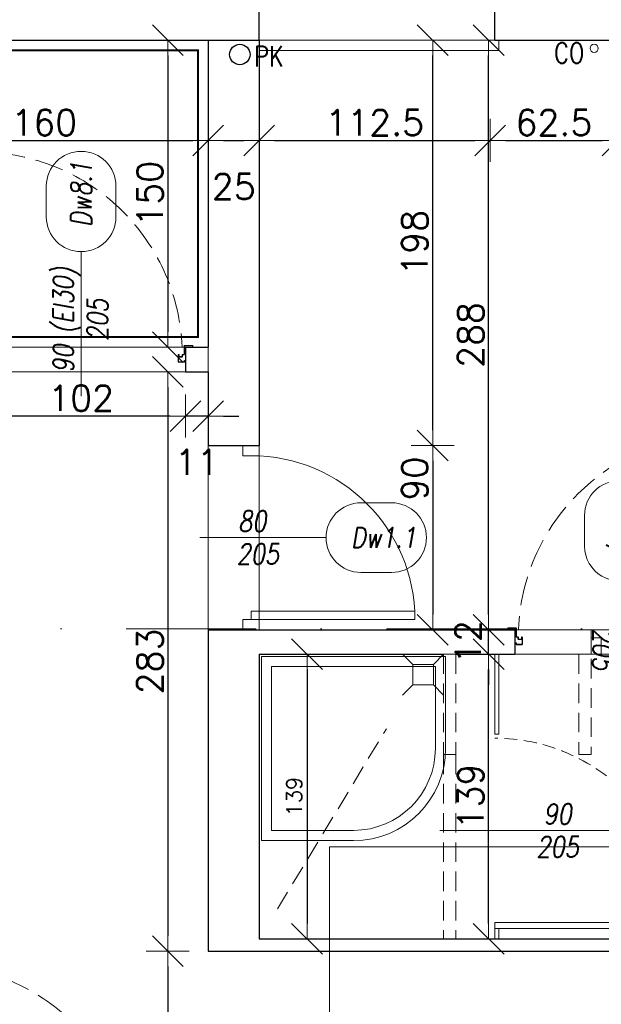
# Model space of a CAD drawing. Header units: millimetres. Extents: x 23192 to 177760, y -399809 to -79279.
# Tile 101 of 256: x 51129 to 51413, y -194823 to -194342. Entities that reach past the tile are written whole.
import ezdxf
from ezdxf.enums import TextEntityAlignment as Align

# ---------------------------------------------------------------- set-up
doc = ezdxf.new("R2010")
doc.units = ezdxf.units.MM
for name, pattern in [('2_3', [1, 0.5, -0.5]), ('CENTER', [0.6, 0.375, -0.075, 0.075, -0.075]), ('DASHDOT', [25.4, 12.7, -6.35, 0, -6.35]), ('HIDDEN', [9.525, 6.35, -3.175]), ('Hidden Line', [391.222223, 282.222223, -109]), ('HIDDEN2', [4.7625, 3.175, -1.5875])]:
    doc.linetypes.add(name, pattern=pattern)
doc.layers.get('0').update_dxf_attribs({"lineweight": 0})
for name, color, linetype, lineweight in [('!! 0_ Istn-sciany', 3, 'Continuous', 30), ('!! 0_ Istn-widok', 1, 'Continuous', 15), ('!! 0_Istn-armatura', 6, 'Continuous', 9), ('!! 0_Istn-cienka', 4, 'Continuous', 9), ('!! 0_Istn-drzwi', 1, 'Continuous', 13), ('!! 0_Osie', 1, 'DASHDOT', 13), ('!! 1  WYDZIELENIE PPOŻ', 252, 'Continuous', 0), ('!! 1_drzwi-linia', 213, 'Continuous', 5), ('!! 2 ZABUDOWA GK-MDF', 54, 'Continuous', 13), ('!! 2_Drzwi - nowe remont', 33, 'Continuous', 9), ('!! 2_drzwi opis', 151, 'Continuous', 9), ('!! 2_wypos-sanitarne', 240, 'Continuous', 9), ('!! wymiary osi', 250, 'Continuous', 9), ('0-osie-liniA', 14, 'DASHDOT', 5)]:
    doc.layers.add(name, color=color, linetype=linetype, lineweight=lineweight)
doc.layers.add('!! 0_opis pionów', color=4, linetype='Continuous')
doc.layers.add('!! 0_ramki', color=66, linetype='Continuous', lineweight=9, plot=False)
doc.layers.add('Powierzchnia', color=140, linetype='Continuous', lineweight=5, plot=False)
doc.layers.add('!! 2_WYBURZENIA DO REMONTU', color=7, linetype='Continuous', lineweight=0, true_color=0x4d4d4d, plot=False)
doc.styles.add('50', font='ROMANS.shx', dxfattribs={"width": 0.8, "height": 10})
doc.styles.add('ARCHETYP', font='romans.shx', dxfattribs={"height": 15})
doc.styles.add('TXT', font='simplex.shx')
doc.dimstyles.new('DIM50', dxfattribs={"dimscale": 5, "dimtxt": 2.5, "dimasz": 1.5, "dimexe": 0, "dimexo": 0, "dimgap": 0.5, "dimtad": 1, "dimdec": 4, "dimrnd": 0.5, "dimdsep": 46, "dimtxsty": 'TXT', "dimblk1": 'TICK1', "dimblk2": 'TICK1', "dimsah": 1, "dimcen": 0, "dimse1": 1, "dimse2": 1, "dimclrd": 1, "dimclre": 7, "dimclrt": 9, "dimadec": 0, "dimazin": 0, "dimtfac": 1, "dimtdec": 4, "dimtmove": 2, "dimatfit": 3, "dimldrblk": 'TICK1', "dimfxl": 1, "dimtolj": 1, "dimarcsym": 0})

# ---------------------------------------------------------------- blocks, each defined once
blk = doc.blocks.new('A$C19D82A3D')
for points in [[(-5, 10), (-10, 15)], [(5, 10), (10, 15)], [(-5, 0), (-10, -5)], [(5, 0), (10, -5)]]:
    blk.add_lwpolyline(points)
blk.add_lwpolyline([(-5, 10), (5, 10), (5, 0), (-5, 0)], close=True)
blk = doc.blocks.new('zaw-dr-90-p')
at = {"color": 2, "linetype": 'CENTER', "ltscale": 0.2}
for p, q in [((12, 0), (-12, 0)), ((0, 12), (0, -12)), ((24.5, 24), (31, 24)), ((24.5, 19), (31, 19))]:
    blk.add_line(p, q, dxfattribs=at)
at = {"ltscale": 0.2}
for p, q in [((10, 12), (6.5, 12)), ((10, 0), (10, 6.5))]:
    blk.add_line(p, q, dxfattribs=at)
blk.add_lwpolyline([(0, 6.5), (23.5, 6.5, 0.414214), (28, 11), (28, 31), (24.5, 31), (24.5, 11, -0.414214), (23.5, 10), (0, 10, 4.561698), (7.6, 6.5), (4.9, 4.2)], format="xyb", dxfattribs=at)
blk.add_lwpolyline([(-0.2, -0.2), (-2.5, -0.2), (-2.5, 0.2), (-0.2, 0.2), (-0.2, 2.5), (0.2, 2.5), (0.2, 0.2), (2.8, 0.2), (2.8, -0.2), (0.2, -0.2), (0.2, -2.8), (-0.2, -2.8)], close=True)
blk.add_lwpolyline([(10, 10), (10, 39), (6.5, 39), (6.5, 10)], dxfattribs=at)
blk.add_circle((0, 0), 6.5, dxfattribs=at)
blk = doc.blocks.new('drzwi 90- sc 12')
for p, q in [((-13620.32, 20410.16), (-13620.32, 20313.77)), ((-13614.92, 20409.86), (-13620.32, 20409.86)), ((-13616.12, 20410.26), (-13620.22, 20410.26)), ((-13616.12, 20410.26), (-13620, 20410.26)), ((-13618.17, 20410.26), (-13616.22, 20410.26)), ((-13618.17, 20410.26), (-13616.22, 20410.26)), ((-13616.12, 20410.26), (-13616.12, 20411.46)), ((-13616.12, 20411.46), (-13615.02, 20411.46)), ((-13614.92, 20411.36), (-13614.92, 20313.77)), ((-13620.32, 20313.47), (-13620.32, 20317.97)), ((-13614.92, 20312.27), (-13614.92, 20317.97)), ((-13614.92, 20313.77), (-13620.32, 20313.77)), ((-13618.22, 20313.37), (-13620.22, 20313.37)), ((-13618.22, 20313.67), (-13618.22, 20313.37)), ((-13618.22, 20313.67), (-13616.42, 20313.67)), ((-13615.92, 20313.17), (-13615.92, 20312.17)), ((-13615.92, 20312.17), (-13615.02, 20312.17)), ((-13715.57, 20308.32), (-13715.57, 20308.56)), ((-13715.57, 20307.69), (-13715.57, 20308.56)), ((-13715.57, 20307.82), (-13715.57, 20308.56)), ((-13715.57, 20307.72), (-13715.37, 20307.72)), ((-13617.77, 20311.12), (-13617.77, 20305.72)), ((-13617.77, 20311.12), (-13617.77, 20305.72)), ((-13616.17, 20309.92), (-13617.37, 20309.92)), ((-13616.17, 20309.92), (-13616.17, 20311.02)), ((-13715.77, 20301.96), (-13716.27, 20301.96)), ((-13616.77, 20301.96), (-13616.27, 20301.96))]:
    blk.add_line(p, q)
for points in [[(-13665.27, 20284.96), (-13665.27, 20325.83)], [(-13615.57, 20309.64), (-13615.32, 20309.64), (-13615.32, 20309.82), (-13616.32, 20309.82), (-13616.32, 20309.64), (-13615.92, 20309.64)]]:
    blk.add_lwpolyline(points)
at = {"lineweight": 30}
for points in [[(-13716.27, 20308.92), (-13721.27, 20308.92)], [(-13716.27, 20308.92), (-13716.27, 20296.92)], [(-13614.27, 20308.92), (-13609.27, 20308.92)], [(-13614.27, 20308.92), (-13614.27, 20296.92)]]:
    blk.add_lwpolyline(points, dxfattribs=at)
at = {"ltscale": 0.2}
for points in [[(-13715.57, 20307.51), (-13715.57, 20309.48, 0.414214), (-13715.91, 20309.82), (-13719.43, 20309.82, 0.414214), (-13719.77, 20309.48), (-13719.77, 20308.92), (-13719.59, 20308.92), (-13719.59, 20309.48, -0.414214), (-13719.43, 20309.64), (-13716.97, 20309.64)], [(-13716.97, 20309.64), (-13715.91, 20309.64, -0.414214), (-13715.75, 20309.48), (-13715.75, 20307.51)], [(-13715.75, 20307.76), (-13715.75, 20305.58, 0.414214), (-13715.41, 20305.24), (-13714.96, 20305.24, -0.414214), (-13714.8, 20305.08), (-13714.8, 20304.48, 0.414214), (-13714.46, 20304.14), (-13713.28, 20304.14, 0.414214), (-13712.94, 20304.48), (-13712.94, 20305.15, -1), (-13712.75, 20305.15), (-13712.75, 20301.96, -0.414214), (-13712.91, 20301.8), (-13715.43, 20301.8, -0.414214), (-13715.59, 20301.96), (-13715.59, 20302.52), (-13715.77, 20302.52), (-13715.77, 20301.96, 0.414214), (-13715.43, 20301.62), (-13712.91, 20301.62, 0.414214), (-13712.57, 20301.96), (-13712.57, 20305.15, 1), (-13713.12, 20305.15), (-13713.12, 20304.48, -0.414214), (-13713.28, 20304.32), (-13714.46, 20304.32, -0.414214), (-13714.62, 20304.48), (-13714.62, 20305.08, 0.414214), (-13714.96, 20305.42), (-13715.41, 20305.42, -0.414214), (-13715.57, 20305.58), (-13715.57, 20307.64)], [(-13615.92, 20309.64), (-13616.63, 20309.64, 0.414214), (-13616.79, 20309.48), (-13616.79, 20305.58, -0.414214), (-13617.13, 20305.24), (-13617.58, 20305.24, 0.414214), (-13617.74, 20305.08), (-13617.74, 20304.48, -0.414214), (-13618.08, 20304.14), (-13619.26, 20304.14, -0.414214), (-13619.6, 20304.48), (-13619.6, 20305.15, 1), (-13619.79, 20305.15), (-13619.79, 20301.96, 0.414214), (-13619.63, 20301.8), (-13617.11, 20301.8, 0.414214), (-13616.95, 20301.96), (-13616.95, 20302.52), (-13616.77, 20302.52), (-13616.77, 20301.96, -0.414214), (-13617.11, 20301.62), (-13619.63, 20301.62, -0.414214), (-13619.97, 20301.96), (-13619.97, 20305.15, -1), (-13619.42, 20305.15), (-13619.42, 20304.48, 0.414214), (-13619.26, 20304.32), (-13618.08, 20304.32, 0.414214), (-13617.92, 20304.48), (-13617.92, 20305.08, -0.414214), (-13617.58, 20305.42), (-13617.13, 20305.42, 0.414214), (-13616.97, 20305.58), (-13616.97, 20309.48, -0.414214), (-13616.63, 20309.82), (-13613.11, 20309.82, -0.414214), (-13612.77, 20309.48), (-13612.77, 20308.92), (-13612.95, 20308.92), (-13612.95, 20309.48, 0.414214), (-13613.11, 20309.64), (-13615.57, 20309.64)]]:
    blk.add_lwpolyline(points, format="xyb", dxfattribs=at)
blk.add_lwpolyline([(-13616.79, 20308.82), (-13616.97, 20308.82), (-13616.97, 20307.42), (-13616.79, 20307.42)], close=True)
for centre, radius, start, end in [((-13620.22, 20410.16), 0.1, 90, 180), ((-13615.02, 20411.36), 0.1, 0, 90), ((-13620.22, 20313.47), 0.1, 180, 270), ((-13616.42, 20313.17), 0.5, 0, 90), ((-13615.02, 20312.27), 0.1, 270, 0), ((-13616.27, 20311.02), 0.1, 0, 90)]:
    blk.add_arc(centre, radius, start, end)
at = {"linetype": 'Hidden Line', "lineweight": 9, "ltscale": 0.05}
blk.add_arc((-13615.5, 20305.14), 99.12, 94.8005, 177.6944, dxfattribs=at)
at = {"xscale": 0.09999999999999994, "yscale": 0.09999999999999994, "zscale": 0.09999999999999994, "rotation": 180.0000000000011}
blk.add_blockref('zaw-dr-90-p', (-13614.92, 20310.92), dxfattribs=at)
blk = doc.blocks.new('1_ok-opis')
blk.add_line((0, 111.61), (0, 50))
for points in [[(-17, 128.61), (-17, 143.61)], [(17, 128.61), (17, 143.61)]]:
    blk.add_lwpolyline(points)
for centre, start, end in [((0, 143.61), 0, 180), ((0, 128.61), 180, 0)]:
    blk.add_arc(centre, 17, start, end)
at = {"style": 'ARCHETYP'}
for tag, height, rotation, p in [('NR', 12, 90, (0, 136.9)), ('NR', 12, 270, (0, 136.9)), ('SZEROKOŚĆ', 10, 90, (-8, 78.29)), ('SZEROKOŚĆ', 10, 270, (8, 78.29)), ('WYSOKOŚĆ', 10, 270, (-8, 78.29)), ('WYSOKOŚĆ', 10, 90, (8, 78.29))]:
    blk.add_attdef(tag, text='', height=height, rotation=rotation, dxfattribs=at).set_placement(p, align=Align.MIDDLE)
blk = doc.blocks.new('drzwi giszet')
blk.add_lwpolyline([(68617.39, -194499.27), (68617.39, -194409.27), (68620.39, -194409.27), (68620.39, -194499.27)], close=True)
blk.add_lwpolyline([(68572.43, -194476.09), (68572.43, -194526.09)])
at = {"linetype": 'HIDDEN'}
blk.add_arc((68617.39, -194499.27), 90, 88.0898, 180, dxfattribs=at)
blk = doc.blocks.new('TICK1')
at = {"color": 0}
for p, q in [((0, -1.4), (0, 1.4)), ((0, 0), (-1, 0))]:
    blk.add_line(p, q, dxfattribs=at)
at = {"color": 2}
blk.add_line((-1, -1), (1, 1), dxfattribs=at)
blk = doc.blocks.new('*D86')
at = {"layer": '!! 2_WYBURZENIA DO REMONTU', "color": 1, "lineweight": -2, "transparency": 16777216}
blk.add_line((51269.51, -194659.09), (51269.51, -194783.09), dxfattribs=at)
at = {"layer": 'DEFPOINTS', "color": 0, "transparency": 16777216}
for p in [(51246.22, -194651.59), (51246.22, -194790.59), (51269.51, -194790.59)]:
    blk.add_point(p, dxfattribs=at)
at = {"layer": '!! 2_WYBURZENIA DO REMONTU', "color": 1, "lineweight": -2, "transparency": 16777216, "xscale": 7.5, "yscale": 7.5, "zscale": 7.5}
for p, rotation in [((51269.51, -194651.59), 90), ((51269.51, -194790.59), 270)]:
    blk.add_blockref('TICK1', p, dxfattribs=dict(at, rotation=rotation))
at = {"layer": '!! 2_WYBURZENIA DO REMONTU', "color": 9, "transparency": 16777216, "insert": (51263.26, -194721.09), "char_height": 7.5, "attachment_point": 5, "rotation": 90, "style": 'TXT'}
blk.add_mtext('\\A1;139', dxfattribs=at)
blk = doc.blocks.new('BLOK OSI')
at = {"layer": '0-osie-liniA', "ltscale": 5}
blk.add_lwpolyline([(48639.25763, -194702.0883), (55442.2848, -194702.0883)], dxfattribs=at)
blk = doc.blocks.new('*D2404')
at = {"layer": '!! wymiary osi', "color": 1, "lineweight": -2, "transparency": 16777216}
blk.add_line((51068.72, -194400.59), (51213.72, -194400.59), dxfattribs=at)
at = {"layer": 'DEFPOINTS', "color": 0, "transparency": 16777216}
for p in [(51061.22, -194351.59), (51221.22, -194351.59), (51221.22, -194400.59)]:
    blk.add_point(p, dxfattribs=at)
at = {"layer": '!! wymiary osi', "color": 1, "lineweight": -2, "transparency": 16777216, "xscale": 7.5, "yscale": 7.5, "zscale": 7.5, "rotation": 180}
blk.add_blockref('TICK1', (51061.22, -194400.59), dxfattribs=at)
at = {"layer": '!! wymiary osi', "color": 1, "lineweight": -2, "transparency": 16777216, "xscale": 7.5, "yscale": 7.5, "zscale": 7.5}
blk.add_blockref('TICK1', (51221.22, -194400.59), dxfattribs=at)
at = {"layer": '!! wymiary osi', "color": 9, "transparency": 16777216, "insert": (51141.22, -194391.84), "char_height": 12.5, "attachment_point": 5, "style": 'TXT'}
blk.add_mtext('\\A1;160', dxfattribs=at)
blk = doc.blocks.new('*D2405')
at = {"layer": '!! wymiary osi', "color": 1, "lineweight": -2, "transparency": 16777216}
blk.add_line((51228.72, -194400.59), (51238.72, -194400.59), dxfattribs=at)
at = {"layer": 'DEFPOINTS', "color": 0, "transparency": 16777216}
for p in [(51221.22, -194351.59), (51246.22, -194351.59), (51246.22, -194400.59)]:
    blk.add_point(p, dxfattribs=at)
at = {"layer": '!! wymiary osi', "color": 1, "lineweight": -2, "transparency": 16777216, "xscale": 7.5, "yscale": 7.5, "zscale": 7.5, "rotation": 180}
blk.add_blockref('TICK1', (51221.22, -194400.59), dxfattribs=at)
at = {"layer": '!! wymiary osi', "color": 1, "lineweight": -2, "transparency": 16777216, "xscale": 7.5, "yscale": 7.5, "zscale": 7.5}
blk.add_blockref('TICK1', (51246.22, -194400.59), dxfattribs=at)
at = {"layer": '!! wymiary osi', "color": 9, "transparency": 16777216, "insert": (51233.72, -194423.09), "char_height": 12.5, "attachment_point": 5, "style": 'TXT'}
blk.add_mtext('\\A1;25', dxfattribs=at)
blk = doc.blocks.new('*D2406')
at = {"layer": '!! wymiary osi', "color": 1, "lineweight": -2, "transparency": 16777216}
blk.add_line((51253.72, -194400.59), (51351.4, -194400.59), dxfattribs=at)
at = {"layer": 'DEFPOINTS', "color": 0, "transparency": 16777216}
for p in [(51246.22, -194351.59), (51358.9, -194351.59), (51358.9, -194400.59)]:
    blk.add_point(p, dxfattribs=at)
at = {"layer": '!! wymiary osi', "color": 1, "lineweight": -2, "transparency": 16777216, "xscale": 7.5, "yscale": 7.5, "zscale": 7.5, "rotation": 180}
blk.add_blockref('TICK1', (51246.22, -194400.59), dxfattribs=at)
at = {"layer": '!! wymiary osi', "color": 1, "lineweight": -2, "transparency": 16777216, "xscale": 7.5, "yscale": 7.5, "zscale": 7.5}
blk.add_blockref('TICK1', (51358.9, -194400.59), dxfattribs=at)
at = {"layer": '!! wymiary osi', "color": 9, "transparency": 16777216, "insert": (51302.56, -194391.84), "char_height": 12.5, "attachment_point": 5, "style": 'TXT'}
blk.add_mtext('\\A1;112.5', dxfattribs=at)
blk = doc.blocks.new('*D2407')
at = {"layer": '!! wymiary osi', "color": 1, "lineweight": -2, "transparency": 16777216}
blk.add_line((51366.4, -194400.59), (51413.72, -194400.59), dxfattribs=at)
at = {"layer": 'DEFPOINTS', "color": 0, "transparency": 16777216}
for p in [(51358.9, -194351.59), (51421.22, -194351.59), (51421.22, -194400.59)]:
    blk.add_point(p, dxfattribs=at)
at = {"layer": '!! wymiary osi', "color": 1, "lineweight": -2, "transparency": 16777216, "xscale": 7.5, "yscale": 7.5, "zscale": 7.5, "rotation": 180}
blk.add_blockref('TICK1', (51358.9, -194400.59), dxfattribs=at)
at = {"layer": '!! wymiary osi', "color": 1, "lineweight": -2, "transparency": 16777216, "xscale": 7.5, "yscale": 7.5, "zscale": 7.5}
blk.add_blockref('TICK1', (51421.22, -194400.59), dxfattribs=at)
at = {"layer": '!! wymiary osi', "color": 9, "transparency": 16777216, "insert": (51390.06, -194391.84), "char_height": 12.5, "attachment_point": 5, "style": 'TXT'}
blk.add_mtext('\\A1;62.5', dxfattribs=at)
blk = doc.blocks.new('*D2593')
at = {"layer": '!! wymiary osi', "color": 1, "lineweight": -2, "transparency": 16777216}
blk.add_line((51358.21, -194783.09), (51358.21, -194659.09), dxfattribs=at)
at = {"layer": 'DEFPOINTS', "color": 0, "transparency": 16777216}
for p in [(51358.21, -194651.59), (51678.71, -194651.59), (51678.71, -194790.59)]:
    blk.add_point(p, dxfattribs=at)
at = {"layer": '!! wymiary osi', "color": 1, "lineweight": -2, "transparency": 16777216, "xscale": 7.5, "yscale": 7.5, "zscale": 7.5}
for p, rotation in [((51358.21, -194651.59), 90), ((51358.21, -194790.59), 270)]:
    blk.add_blockref('TICK1', p, dxfattribs=dict(at, rotation=rotation))
at = {"layer": '!! wymiary osi', "color": 9, "transparency": 16777216, "insert": (51349.46, -194721.09), "char_height": 12.5, "attachment_point": 5, "rotation": 90, "style": 'TXT'}
blk.add_mtext('\\A1;139', dxfattribs=at)
blk = doc.blocks.new('*D2594')
at = {"layer": '!! wymiary osi', "color": 1, "lineweight": -2, "transparency": 16777216}
for p, q in [((51358.21, -194632.09), (51358.21, -194624.59)), ((51358.21, -194651.59), (51358.21, -194639.59)), ((51358.21, -194659.09), (51358.21, -194666.59))]:
    blk.add_line(p, q, dxfattribs=at)
at = {"layer": 'DEFPOINTS', "color": 0, "transparency": 16777216}
for p in [(51358.21, -194639.59), (51371.06, -194639.59), (51371.06, -194651.59)]:
    blk.add_point(p, dxfattribs=at)
at = {"layer": '!! wymiary osi', "color": 1, "lineweight": -2, "transparency": 16777216, "xscale": 7.5, "yscale": 7.5, "zscale": 7.5}
for p, rotation in [((51358.21, -194639.59), 270), ((51358.21, -194651.59), 90)]:
    blk.add_blockref('TICK1', p, dxfattribs=dict(at, rotation=rotation))
at = {"layer": '!! wymiary osi', "color": 9, "transparency": 16777216, "insert": (51348.21, -194645.59), "char_height": 12.5, "attachment_point": 5, "rotation": 90, "style": 'TXT'}
blk.add_mtext('\\A1;12', dxfattribs=at)
blk = doc.blocks.new('*D2595')
at = {"layer": '!! wymiary osi', "color": 1, "lineweight": -2, "transparency": 16777216}
blk.add_line((51358.21, -194632.09), (51358.21, -194359.09), dxfattribs=at)
at = {"layer": 'DEFPOINTS', "color": 0, "transparency": 16777216}
for p in [(51358.21, -194351.59), (51361.22, -194351.59), (51371.06, -194639.59)]:
    blk.add_point(p, dxfattribs=at)
at = {"layer": '!! wymiary osi', "color": 1, "lineweight": -2, "transparency": 16777216, "xscale": 7.5, "yscale": 7.5, "zscale": 7.5}
for p, rotation in [((51358.21, -194351.59), 90), ((51358.21, -194639.59), 270)]:
    blk.add_blockref('TICK1', p, dxfattribs=dict(at, rotation=rotation))
at = {"layer": '!! wymiary osi', "color": 9, "transparency": 16777216, "insert": (51349.46, -194495.59), "char_height": 12.5, "attachment_point": 5, "rotation": 90, "style": 'TXT'}
blk.add_mtext('\\A1;288', dxfattribs=at)
blk = doc.blocks.new('*D2596')
at = {"layer": '!! wymiary osi', "color": 1, "lineweight": -2, "transparency": 16777216}
blk.add_line((51330.88, -194542.09), (51330.88, -194359.09), dxfattribs=at)
at = {"layer": 'DEFPOINTS', "color": 0, "transparency": 16777216}
for p in [(51246.22, -194351.59), (51330.88, -194351.59), (51246.22, -194549.59)]:
    blk.add_point(p, dxfattribs=at)
at = {"layer": '!! wymiary osi', "color": 1, "lineweight": -2, "transparency": 16777216, "xscale": 7.5, "yscale": 7.5, "zscale": 7.5}
for p, rotation in [((51330.88, -194351.59), 90), ((51330.88, -194549.59), 270)]:
    blk.add_blockref('TICK1', p, dxfattribs=dict(at, rotation=rotation))
at = {"layer": '!! wymiary osi', "color": 9, "transparency": 16777216, "insert": (51322.13, -194450.59), "char_height": 12.5, "attachment_point": 5, "rotation": 90, "style": 'TXT'}
blk.add_mtext('\\A1;198', dxfattribs=at)
blk = doc.blocks.new('*D2597')
at = {"layer": '!! wymiary osi', "color": 1, "lineweight": -2, "transparency": 16777216}
blk.add_line((51330.88, -194557.09), (51330.88, -194632.09), dxfattribs=at)
at = {"layer": 'DEFPOINTS', "color": 0, "transparency": 16777216}
for p in [(51246.22, -194549.59), (51246.22, -194639.59), (51330.88, -194639.59)]:
    blk.add_point(p, dxfattribs=at)
at = {"layer": '!! wymiary osi', "color": 1, "lineweight": -2, "transparency": 16777216, "xscale": 7.5, "yscale": 7.5, "zscale": 7.5}
for p, rotation in [((51330.88, -194549.59), 90), ((51330.88, -194639.59), 270)]:
    blk.add_blockref('TICK1', p, dxfattribs=dict(at, rotation=rotation))
at = {"layer": '!! wymiary osi', "color": 9, "transparency": 16777216, "insert": (51322.13, -194565.78), "char_height": 12.5, "attachment_point": 5, "rotation": 90, "style": 'TXT'}
blk.add_mtext('\\A1;90', dxfattribs=at)
blk = doc.blocks.new('*D2605')
at = {"layer": '!! wymiary osi', "color": 1, "lineweight": -2, "transparency": 16777216}
blk.add_line((51201.54, -194359.09), (51201.54, -194494.09), dxfattribs=at)
at = {"layer": 'DEFPOINTS', "color": 0, "transparency": 16777216}
for p in [(51221.22, -194351.59), (51201.54, -194501.59), (51221.22, -194501.59)]:
    blk.add_point(p, dxfattribs=at)
at = {"layer": '!! wymiary osi', "color": 1, "lineweight": -2, "transparency": 16777216, "xscale": 7.5, "yscale": 7.5, "zscale": 7.5}
for p, rotation in [((51201.54, -194351.59), 90), ((51201.54, -194501.59), 270)]:
    blk.add_blockref('TICK1', p, dxfattribs=dict(at, rotation=rotation))
at = {"layer": '!! wymiary osi', "color": 9, "transparency": 16777216, "insert": (51192.79, -194426.59), "char_height": 12.5, "attachment_point": 5, "rotation": 90, "style": 'TXT'}
blk.add_mtext('\\A1;150', dxfattribs=at)
blk = doc.blocks.new('*D2606')
at = {"layer": '!! wymiary osi', "color": 1, "lineweight": -2, "transparency": 16777216}
blk.add_line((51201.54, -194521.09), (51201.54, -194789.09), dxfattribs=at)
at = {"layer": 'DEFPOINTS', "color": 0, "transparency": 16777216}
for p in [(51221.22, -194513.59), (51201.54, -194796.59), (51221.22, -194796.59)]:
    blk.add_point(p, dxfattribs=at)
at = {"layer": '!! wymiary osi', "color": 1, "lineweight": -2, "transparency": 16777216, "xscale": 7.5, "yscale": 7.5, "zscale": 7.5}
for p, rotation in [((51201.54, -194513.59), 90), ((51201.54, -194796.59), 270)]:
    blk.add_blockref('TICK1', p, dxfattribs=dict(at, rotation=rotation))
at = {"layer": '!! wymiary osi', "color": 9, "transparency": 16777216, "insert": (51192.79, -194655.09), "char_height": 12.5, "attachment_point": 5, "rotation": 90, "style": 'TXT'}
blk.add_mtext('\\A1;283', dxfattribs=at)
blk = doc.blocks.new('*D2607')
at = {"layer": '!! wymiary osi', "color": 1, "lineweight": -2, "transparency": 16777216}
blk.add_line((51201.54, -194804.09), (51201.54, -194919.09), dxfattribs=at)
at = {"layer": 'DEFPOINTS', "color": 0, "transparency": 16777216}
for p in [(51221.22, -194796.59), (51201.54, -194926.59), (51221.22, -194926.59)]:
    blk.add_point(p, dxfattribs=at)
at = {"layer": '!! wymiary osi', "color": 1, "lineweight": -2, "transparency": 16777216, "xscale": 7.5, "yscale": 7.5, "zscale": 7.5}
for p, rotation in [((51201.54, -194796.59), 90), ((51201.54, -194926.59), 270)]:
    blk.add_blockref('TICK1', p, dxfattribs=dict(at, rotation=rotation))
at = {"layer": '!! wymiary osi', "color": 9, "transparency": 16777216, "insert": (51192.79, -194861.59), "char_height": 12.5, "attachment_point": 5, "rotation": 90, "style": 'TXT'}
blk.add_mtext('\\A1;130', dxfattribs=at)
blk = doc.blocks.new('*D2608')
at = {"layer": '!! wymiary osi', "color": 1, "lineweight": -2, "transparency": 16777216}
for p, q in [((51202.72, -194535.23), (51195.22, -194535.23)), ((51221.22, -194535.23), (51210.22, -194535.23)), ((51228.72, -194535.23), (51236.22, -194535.23))]:
    blk.add_line(p, q, dxfattribs=at)
at = {"layer": 'DEFPOINTS', "color": 0, "transparency": 16777216}
for p in [(51210.22, -194513.59), (51221.22, -194513.59), (51210.22, -194535.23)]:
    blk.add_point(p, dxfattribs=at)
at = {"layer": '!! wymiary osi', "color": 1, "lineweight": -2, "transparency": 16777216, "xscale": 7.5, "yscale": 7.5, "zscale": 7.5}
blk.add_blockref('TICK1', (51210.22, -194535.23), dxfattribs=at)
at = {"layer": '!! wymiary osi', "color": 1, "lineweight": -2, "transparency": 16777216, "xscale": 7.5, "yscale": 7.5, "zscale": 7.5, "rotation": 180}
blk.add_blockref('TICK1', (51221.22, -194535.23), dxfattribs=at)
at = {"layer": '!! wymiary osi', "color": 9, "transparency": 16777216, "insert": (51215.72, -194557.73), "char_height": 12.5, "attachment_point": 5, "style": 'TXT'}
blk.add_mtext('\\A1;11', dxfattribs=at)
blk = doc.blocks.new('*D2609')
at = {"layer": '!! wymiary osi', "color": 1, "lineweight": -2, "transparency": 16777216}
blk.add_line((51202.72, -194535.23), (51115.72, -194535.23), dxfattribs=at)
at = {"layer": 'DEFPOINTS', "color": 0, "transparency": 16777216}
for p in [(51108.22, -194513.59), (51210.22, -194513.59), (51108.22, -194535.23)]:
    blk.add_point(p, dxfattribs=at)
at = {"layer": '!! wymiary osi', "color": 1, "lineweight": -2, "transparency": 16777216, "xscale": 7.5, "yscale": 7.5, "zscale": 7.5, "rotation": 180}
blk.add_blockref('TICK1', (51108.22, -194535.23), dxfattribs=at)
at = {"layer": '!! wymiary osi', "color": 1, "lineweight": -2, "transparency": 16777216, "xscale": 7.5, "yscale": 7.5, "zscale": 7.5}
blk.add_blockref('TICK1', (51210.22, -194535.23), dxfattribs=at)
at = {"layer": '!! wymiary osi', "color": 9, "transparency": 16777216, "insert": (51159.22, -194526.48), "char_height": 12.5, "attachment_point": 5, "style": 'TXT'}
blk.add_mtext('\\A1;102', dxfattribs=at)

msp = doc.modelspace()

# ---------------------------------------------------------------- linework, layer by layer
at = {"layer": '!! 0_ Istn-sciany'}
msp.add_line((51210.21802, -194501.5883), (51210.21802, -194513.5883), dxfattribs=at)
for points in [[(51246.21802, -194351.5883), (51246.21802, -194325.5883)], [(51361.21802, -194351.5883), (51361.21802, -194325.5883)], [(51061.21802, -194351.5883), (51246.21802, -194351.5883)], [(51221.21802, -194351.5883), (51221.21802, -194501.5883)], [(51246.21802, -194351.5883), (51246.21802, -194549.5883)], [(51361.21802, -194351.5883), (51421.21802, -194351.5883)], [(51210.21802, -194501.5883), (51221.21802, -194501.5883)], [(51210.21802, -194513.5883), (51221.21802, -194513.5883)], [(51221.21802, -194513.5883), (51221.21802, -194549.5883)], [(51221.21802, -194549.5883), (51246.21802, -194549.5883)], [(51221.21802, -194639.5883), (51221.21802, -194796.5883)], [(51221.21802, -194639.5883), (51371.05565, -194639.5883)], [(51371.05565, -194639.5883), (51371.05565, -194651.5883)], [(51246.21802, -194651.5883), (51336.21802, -194651.5883)], [(51246.21802, -194651.5883), (51246.21802, -194790.5883)], [(51342.21802, -194651.5883), (51371.05565, -194651.5883)], [(51246.21802, -194790.5883), (51582.71142, -194790.5883)], [(51221.21802, -194796.5883), (51703.71142, -194796.5883)]]:
    msp.add_lwpolyline(points, dxfattribs=at)
at = {"layer": '!! 0_ Istn-widok'}
for points in [[(51221.21802, -194351.5883), (51246.21802, -194351.5883)], [(51363.21802, -194351.5883), (51363.21802, -194356.5883)], [(51246.21802, -194356.5883), (51363.21802, -194356.5883)], [(51221.21802, -194501.5883), (51221.21802, -194513.5883)]]:
    msp.add_lwpolyline(points, dxfattribs=at)
at = {"layer": '!! 0_Istn-armatura'}
msp.add_circle((51409.71142, -194355.5883), 2, dxfattribs=at)
at = {"layer": '!! 0_Istn-cienka', "linetype": 'HIDDEN', "ltscale": 2}
msp.add_lwpolyline([(51246.21802, -194351.5883), (51361.21802, -194351.5883)], dxfattribs=at)
at = {"layer": '!! 0_Istn-drzwi'}
for points in [[(51238.21802, -194554.5883), (51238.21802, -194549.5883), (51246.21802, -194549.5883), (51246.21802, -194554.5883)], [(51238.21802, -194634.5883), (51238.21802, -194639.5883), (51246.21802, -194639.5883), (51246.21802, -194634.5883)], [(51322.21802, -194630.5883), (51242.21802, -194630.5883), (51242.21802, -194634.5883), (51322.21802, -194634.5883)]]:
    msp.add_lwpolyline(points, close=True, dxfattribs=at)
msp.add_lwpolyline([(51217.21802, -194594.5883), (51267.21802, -194594.5883)], dxfattribs=at)
msp.add_arc((51242.21802, -194634.5883), 80, 360, 90, dxfattribs=at)
at = {"layer": '!! 0_opis pionów'}
msp.add_circle((51236.71142, -194358.5883), 5, dxfattribs=at)
at = {"layer": '!! 0_ramki'}
msp.add_lwpolyline([(51280.42916, -198945.67237), (51280.42916, -194745.67237), (54250.42916, -194745.67237), (54250.42916, -198945.67237)], close=True, dxfattribs=at)
at = {"layer": '!! 1  WYDZIELENIE PPOŻ', "color": 20, "linetype": '2_3', "ltscale": 10, "true_color": 0xf65c09, "const_width": 1}
msp.add_lwpolyline([(51216.21802, -194356.5883), (50208.71142, -194356.5883), (50208.71142, -194816.5883), (50390.71142, -194816.5883), (50390.71142, -194921.5883), (51004.71142, -194921.5883), (51004.71142, -194903.5883), (51072.71142, -194903.5883), (51072.71142, -194496.5883), (51216.21802, -194496.5883)], close=True, dxfattribs=at)
at = {"layer": '!! 2 ZABUDOWA GK-MDF'}
for points in [[(51361.21802, -194690.5883), (51361.21802, -194651.5883)], [(51363.21802, -194690.5883), (51363.21802, -194651.5883)], [(51361.21802, -194690.5883), (51363.21802, -194690.5883)], [(51361.21802, -194790.5883), (51361.21802, -194785.5883)], [(51361.21802, -194785.5883), (51363.21802, -194785.5883)], [(51363.21802, -194790.5883), (51363.21802, -194785.5883)]]:
    msp.add_lwpolyline(points, dxfattribs=at)
at = {"layer": '!! 2_WYBURZENIA DO REMONTU', "linetype": 'HIDDEN2', "ltscale": 3}
for points in [[(51371.05565, -194639.5883), (51408.21802, -194639.5883)], [(51408.21802, -194639.5883), (51408.21802, -194700.5883)], [(51336.21802, -194651.5883), (51336.21802, -194700.5883)], [(51336.21802, -194651.5883), (51342.21802, -194651.5883)], [(51342.21802, -194651.5883), (51342.21802, -194700.5883)], [(51371.05565, -194651.5883), (51402.21802, -194651.5883)], [(51402.21802, -194651.5883), (51402.21802, -194700.5883)], [(51255.0915, -194775.91748), (51308.27576, -194687.98618)], [(51336.21802, -194700.5883), (51342.21802, -194700.5883)], [(51336.21802, -194700.5883), (51336.21802, -194790.5883)], [(51342.21802, -194700.5883), (51342.21802, -194790.5883)], [(51402.21802, -194700.5883), (51408.21802, -194700.5883)]]:
    msp.add_lwpolyline(points, dxfattribs=at)
at = {"layer": '!! 2_WYBURZENIA DO REMONTU'}
msp.add_lwpolyline([(51408.21802, -194639.5883), (51371.05565, -194639.5883), (51371.05565, -194651.5883), (51408.21802, -194651.5883)], close=True, dxfattribs=at)
at = {"layer": '!! 2_WYBURZENIA DO REMONTU', "linetype": 'HIDDEN2', "ltscale": 3}
msp.add_lwpolyline([(51413.21802, -194643.5883), (51408.21802, -194643.5883), (51408.21802, -194651.5883), (51413.21802, -194651.5883)], close=True, dxfattribs=at)
at = {"layer": '!! 2_wypos-sanitarne'}
for points in [[(51247.21802, -194652.5883), (51337.21802, -194652.5883), (51337.21802, -194697.5883, -0.414213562), (51292.21802, -194742.5883), (51247.21802, -194742.5883)], [(51252.21802, -194657.5883), (51332.21802, -194657.5883), (51332.21802, -194697.5883, -0.414213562), (51292.21802, -194737.5883), (51252.21802, -194737.5883)]]:
    msp.add_lwpolyline(points, format="xyb", close=True, dxfattribs=at)
at = {"layer": 'Powierzchnia'}
for points in [[(50795.71142, -194926.5883), (50795.71142, -194351.5883), (51221.21802, -194351.5883), (51221.21802, -194501.5883), (51077.71142, -194501.5883), (51077.71142, -194908.5883), (51009.71142, -194908.5883), (51009.71142, -194925.64754), (50795.71142, -194926.5883)], [(51089.71142, -194908.5883), (51172.71142, -194908.5883), (51172.71142, -194926.5883), (51935.71142, -194926.5883), (51935.71142, -194910.5883), (51979.71142, -194910.5883), (51979.71142, -194651.5883), (51703.71142, -194651.5883), (51703.71142, -194796.5883), (51221.21802, -194796.5883), (51221.21802, -194513.5883), (51089.71142, -194513.5883), (51089.71142, -194908.5883)]]:
    msp.add_lwpolyline(points, dxfattribs=at)
for points in [[(51246.21802, -194351.5883), (51678.71142, -194351.5883), (51678.71142, -194573.5883), (51652.71142, -194573.5883), (51652.71142, -194639.5883), (51246.21802, -194639.5883)], [(51246.21802, -194790.5883), (51678.71142, -194790.5883), (51678.71142, -194651.5883), (51246.21802, -194651.5883)]]:
    msp.add_lwpolyline(points, close=True, dxfattribs=at)

# ---------------------------------------------------------------- block references
at = {"layer": '!! 0_Osie'}
msp.add_blockref('BLOK OSI', (0, 63), dxfattribs=at)
at = {"layer": '!! 1_drzwi-linia', "xscale": -1}
msp.add_blockref('drzwi 90- sc 12', (37493.94832, -214810.51264), dxfattribs=at)
at = {"layer": '!! 1_drzwi-linia', "rotation": 270.000005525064}
msp.add_blockref('drzwi 90- sc 12', (30780.7884, -208517.85988), dxfattribs=at)
at = {"layer": '!! 2_Drzwi - nowe remont'}
msp.add_blockref('drzwi 90- sc 12', (65087.32535, -214948.51264), dxfattribs=at)
at = {"layer": '!! 2_Drzwi - nowe remont', "rotation": 270}
msp.add_blockref('drzwi giszet', (245860.48349, -126165.19866), dxfattribs=at)
at = {"layer": '!! 2_drzwi opis'}
ref = msp.add_blockref('1_ok-opis', (51159.21797, -194566.51615), dxfattribs=dict(at, xscale=-1, rotation=359.9999963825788))
ref.add_attrib('WYSOKOŚĆ', '90 (EI30)', dxfattribs={"layer": '0', "height": 10, "rotation": 89.9999964, "style": '50', "oblique": 10, "width": 0.8}).set_placement((51151.21798, -194488.2253), align=Align.MIDDLE)
ref.add_attrib('SZEROKOŚĆ', '205', dxfattribs={"layer": '0', "height": 10, "rotation": 89.9999964, "style": '50', "oblique": 10, "width": 0.8}).set_placement((51167.21798, -194488.2253), align=Align.MIDDLE)
ref.add_attrib('NR', 'Dw8.1', dxfattribs={"layer": '0', "height": 10, "rotation": 89.9999964, "style": '50', "oblique": 10, "width": 0.8}).set_placement((51159.21798, -194426.86115), align=Align.MIDDLE)
ref = msp.add_blockref('1_ok-opis', (51422.05569, -194727.36672), dxfattribs=dict(at, rotation=3.617421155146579e-06))
ref.add_attrib('WYSOKOŚĆ', '90', dxfattribs={"layer": '0', "height": 10, "rotation": 270.0000036, "style": '50', "oblique": 10, "width": 0.8}).set_placement((51430.05569, -194649.07587), align=Align.MIDDLE)
ref.add_attrib('SZEROKOŚĆ', '205', dxfattribs={"layer": '0', "height": 10, "rotation": 270.0000036, "style": '50', "oblique": 10, "width": 0.8}).set_placement((51414.05569, -194649.07587), align=Align.MIDDLE)
ref.add_attrib('NR', 'Dw6,1', dxfattribs={"layer": '0', "height": 10, "rotation": 270.0000036, "style": '50', "oblique": 10, "width": 0.8}).set_placement((51422.05568, -194591.71878), align=Align.MIDDLE)
ref = msp.add_blockref('1_ok-opis', (51167.21752, -194594.5883), dxfattribs=dict(at, xscale=-1, rotation=269.9999963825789))
ref.add_attrib('WYSOKOŚĆ', '80 ', dxfattribs={"layer": '0', "height": 10, "rotation": 359.9999964, "style": '50', "oblique": 10, "width": 0.8}).set_placement((51245.50837, -194586.5883), align=Align.MIDDLE)
ref.add_attrib('SZEROKOŚĆ', '205', dxfattribs={"layer": '0', "height": 10, "rotation": 359.9999964, "style": '50', "oblique": 10, "width": 0.8}).set_placement((51245.50837, -194602.5883), align=Align.MIDDLE)
ref.add_attrib('NR', 'Dw1.1', dxfattribs={"layer": '0', "height": 10, "rotation": 359.9999964, "style": '50', "oblique": 10, "width": 0.8}).set_placement((51306.87252, -194594.58831), align=Align.MIDDLE)
ref = msp.add_blockref('1_ok-opis', (51313.57735, -194737.62524), dxfattribs=dict(at, rotation=270.0000036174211))
ref.add_attrib('WYSOKOŚĆ', '205', dxfattribs={"layer": '0', "height": 10, "rotation": 180.0000036, "style": '50', "oblique": 10, "text_generation_flag": 6, "width": 0.8}).set_placement((51391.8682, -194745.62524), align=Align.MIDDLE)
ref.add_attrib('SZEROKOŚĆ', '90', dxfattribs={"layer": '0', "height": 10, "rotation": 180.0000036, "style": '50', "oblique": 10, "text_generation_flag": 6, "width": 0.8}).set_placement((51391.8682, -194729.62524), align=Align.MIDDLE)
ref.add_attrib('NR', 'Dw', dxfattribs={"layer": '0', "height": 10, "rotation": 180.0000036, "style": '50', "oblique": 10, "width": 0.8}).set_placement((51442.18859, -194737.62523), align=Align.MIDDLE)
at = {"layer": '!! 2_WYBURZENIA DO REMONTU', "linetype": 'HIDDEN2', "ltscale": 3, "xscale": -1, "rotation": 270}
msp.add_blockref('A$C19D82A3D', (51321.21802, -194661.5883), dxfattribs=at)

# ---------------------------------------------------------------- texts
at = {"layer": '!! 0_Istn-armatura', "style": 'ARCHETYP', "width": 0.8}
msp.add_text('CO', height=10, rotation=0, dxfattribs=at).set_placement((51390.19648, -194362.8506))
at = {"layer": '!! 0_opis pionów', "style": 'ARCHETYP', "width": 0.8}
msp.add_text('PK', height=10, rotation=0, dxfattribs=at).set_placement((51243.71162, -194364.47545))

# ---------------------------------------------------------------- dimensions: what is measured, and where the dimension line sits
at = {"layer": '!! 2_WYBURZENIA DO REMONTU'}
dim = msp.add_linear_dim(base=(51269.51437, -194790.5883), p1=(51246.21802, -194651.5883), p2=(51246.21802, -194790.5883), angle=90, dimstyle='DIM50', override={"dimtxt": 1.5, "dimfxl": 0}, dxfattribs=at)
dim.commit()
dim.dimension.update_dxf_attribs({"geometry": '*D86', "text_midpoint": (51263.26437, -194721.0883)})
at = {"layer": '!! wymiary osi'}
for base, p1, p2, picture, middle in [((51201.54314, -194501.5883), (51221.21802, -194351.5883), (51221.21802, -194501.5883), '*D2605', (51192.79314, -194426.5883)), ((51330.88378, -194351.5883), (51246.21802, -194549.5883), (51246.21802, -194351.5883), '*D2596', (51322.13378, -194450.5883)), ((51358.20534, -194351.5883), (51371.05565, -194639.5883), (51361.21802, -194351.5883), '*D2595', (51349.45534, -194495.5883)), ((51201.54314, -194796.5883), (51221.21802, -194513.5883), (51221.21802, -194796.5883), '*D2606', (51192.79314, -194655.0883)), ((51358.20534, -194639.5883), (51371.05565, -194651.5883), (51371.05565, -194639.5883), '*D2594', (51348.20534, -194645.5883)), ((51358.20534, -194651.5883), (51678.71142, -194790.5883), (51678.71142, -194651.5883), '*D2593', (51349.45534, -194721.0883)), ((51201.54314, -194926.5883), (51221.21802, -194796.5883), (51221.21802, -194926.5883), '*D2607', (51192.79314, -194861.5883))]:
    dim = msp.add_linear_dim(base=base, p1=p1, p2=p2, angle=90, dimstyle='DIM50', dxfattribs=at)
    dim.commit()
    dim.dimension.update_dxf_attribs({"geometry": picture, "text_midpoint": middle})
for base, p1, p2, picture, middle in [((51221.21802, -194400.5871), (51061.21802, -194351.5883), (51221.21802, -194351.5883), '*D2404', (51141.21802, -194391.8371)), ((51246.21802, -194400.5871), (51221.21802, -194351.5883), (51246.21802, -194351.5883), '*D2405', (51233.71802, -194423.0871)), ((51358.903972, -194400.587099), (51246.218019, -194351.588303), (51358.903972, -194351.588303), '*D2406', (51302.560996, -194391.837099)), ((51421.218019, -194400.587099), (51358.903972, -194351.588303), (51421.218019, -194351.588303), '*D2407', (51390.060996, -194391.837099)), ((51108.21802, -194535.23197), (51210.21802, -194513.5883), (51108.21802, -194513.5883), '*D2609', (51159.21802, -194526.48197)), ((51210.21802, -194535.23197), (51221.21802, -194513.5883), (51210.21802, -194513.5883), '*D2608', (51215.71802, -194557.73197))]:
    dim = msp.add_linear_dim(base=base, p1=p1, p2=p2, dimstyle='DIM50', dxfattribs=at)
    dim.commit()
    dim.dimension.update_dxf_attribs({"geometry": picture, "text_midpoint": middle})
dim = msp.add_linear_dim(base=(51330.88378, -194639.5883), p1=(51246.21802, -194549.5883), p2=(51246.21802, -194639.5883), angle=90, dimstyle='DIM50', dxfattribs=at)
dim.commit()
dim.dimension.update_dxf_attribs({"geometry": '*D2597', "text_midpoint": (51322.13378, -194565.77692), "dimtype": 160})

doc.saveas('drawing.dxf')
